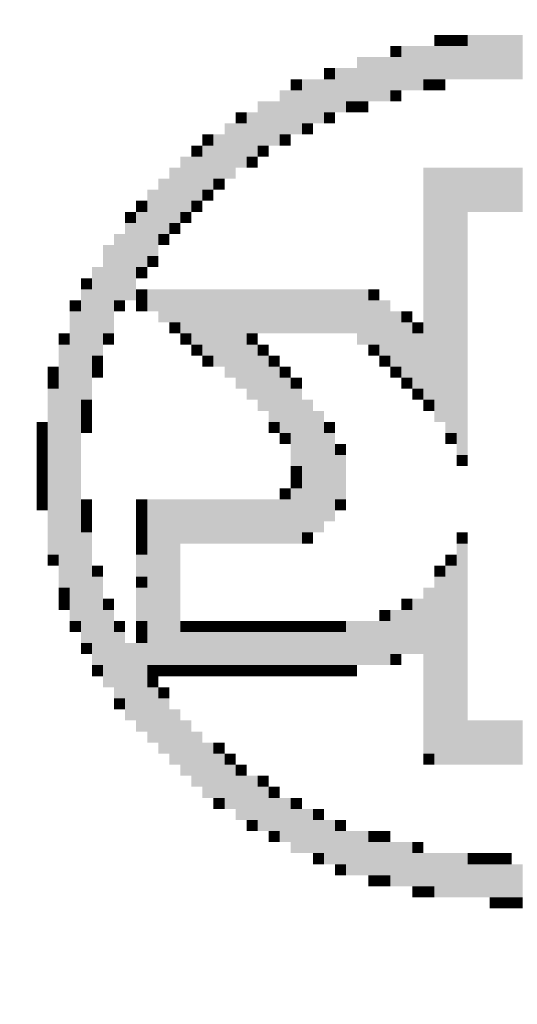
# Model space of a CAD drawing. Header units: metres. Extents: x -115250 to 1551995, y -140807 to 374743.
# Tile 9 of 205: x -49433 to -49389, y -97630 to -97544. Entities that reach past the tile are written whole.
import ezdxf
from ezdxf.enums import TextEntityAlignment as Align

# ---------------------------------------------------------------- set-up
doc = ezdxf.new("R2010")
doc.units = ezdxf.units.M
doc.header["$LTSCALE"] = 100
doc.layers.add('030-PBR popis', color=12, linetype='Continuous', lineweight=9)
doc.styles.add('ISOCPEUB_10', font='isocpeur.ttf')
doc.styles.add('ISOCPEUR', font='isocpeur.ttf')
doc.styles.add('ISOCPEUR_10', font='isocpeur.ttf')

# ---------------------------------------------------------------- blocks, each defined once
blk = doc.blocks.new('KIMBER_1')
at = {"color": 7}
for points in [[(-0.01234, 0.06447), (-0.01234, 0.06291), (-0.01389, 0.06447), (-0.01389, 0.06291)], [(-0.01078, 0.06447), (-0.01078, 0.06291), (-0.01234, 0.06447), (-0.01234, 0.06291)], [(-0.00922, 0.06447), (-0.00922, 0.06291), (-0.01078, 0.06447), (-0.01078, 0.06291)], [(-0.00766, 0.06447), (-0.00766, 0.05823), (-0.00922, 0.06447), (-0.00922, 0.05823)], [(-0.0061, 0.06447), (-0.0061, 0.05823), (-0.00766, 0.06447), (-0.00766, 0.05823)], [(-0.00454, 0.06447), (-0.00454, 0.05823), (-0.0061, 0.06447), (-0.0061, 0.05823)], [(-0.00298, 0.06447), (-0.00298, 0.05823), (-0.00454, 0.06447), (-0.00454, 0.05823)], [(-0.00143, 0.06447), (-0.00143, 0.05823), (-0.00298, 0.06447), (-0.00298, 0.05823)], [(-0.01857, 0.06291), (-0.01857, 0.06135), (-0.02013, 0.06291), (-0.02013, 0.06135)], [(-0.01701, 0.06291), (-0.01701, 0.05667), (-0.01857, 0.06291), (-0.01857, 0.05667)], [(-0.01545, 0.06291), (-0.01545, 0.05667), (-0.01701, 0.06291), (-0.01701, 0.05667)], [(-0.01389, 0.06291), (-0.01389, 0.05823), (-0.01545, 0.06291), (-0.01545, 0.05823)], [(-0.01234, 0.06291), (-0.01234, 0.05823), (-0.01389, 0.06291), (-0.01389, 0.05823)], [(-0.01078, 0.06291), (-0.01078, 0.05823), (-0.01234, 0.06291), (-0.01234, 0.05823)], [(-0.00922, 0.06291), (-0.00922, 0.05823), (-0.01078, 0.06291), (-0.01078, 0.05823)], [(-0.02324, 0.06135), (-0.02324, 0.05512), (-0.0248, 0.06135), (-0.0248, 0.05512)], [(-0.02169, 0.06135), (-0.02169, 0.05512), (-0.02324, 0.06135), (-0.02324, 0.05512)], [(-0.02013, 0.06135), (-0.02013, 0.05512), (-0.02169, 0.06135), (-0.02169, 0.05512)], [(-0.01857, 0.06135), (-0.01857, 0.05667), (-0.02013, 0.06135), (-0.02013, 0.05667)], [(-0.02792, 0.05979), (-0.02792, 0.05823), (-0.02948, 0.05979), (-0.02948, 0.05823)], [(-0.02636, 0.05979), (-0.02636, 0.05356), (-0.02792, 0.05979), (-0.02792, 0.05356)], [(-0.0248, 0.05979), (-0.0248, 0.05512), (-0.02636, 0.05979), (-0.02636, 0.05512)], [(-0.03259, 0.05823), (-0.03259, 0.05667), (-0.03415, 0.05823), (-0.03415, 0.05667)], [(-0.03104, 0.05823), (-0.03104, 0.052), (-0.03259, 0.05823), (-0.03259, 0.052)], [(-0.02948, 0.05823), (-0.02948, 0.052), (-0.03104, 0.05823), (-0.03104, 0.052)], [(-0.02792, 0.05823), (-0.02792, 0.05356), (-0.02948, 0.05823), (-0.02948, 0.05356)], [(-0.01389, 0.05823), (-0.01389, 0.05667), (-0.01545, 0.05823), (-0.01545, 0.05667)], [(-0.01234, 0.05823), (-0.01234, 0.05667), (-0.01389, 0.05823), (-0.01389, 0.05667)], [(-0.03415, 0.05667), (-0.03415, 0.05044), (-0.03571, 0.05667), (-0.03571, 0.05044)], [(-0.03259, 0.05667), (-0.03259, 0.05044), (-0.03415, 0.05667), (-0.03415, 0.05044)], [(-0.01857, 0.05667), (-0.01857, 0.05512), (-0.02013, 0.05667), (-0.02013, 0.05512)], [(-0.03727, 0.05512), (-0.03727, 0.04888), (-0.03883, 0.05512), (-0.03883, 0.04888)], [(-0.03571, 0.05512), (-0.03571, 0.04888), (-0.03727, 0.05512), (-0.03727, 0.04888)], [(-0.0248, 0.05512), (-0.0248, 0.05356), (-0.02636, 0.05512), (-0.02636, 0.05356)], [(-0.02324, 0.05512), (-0.02324, 0.05356), (-0.0248, 0.05512), (-0.0248, 0.05356)], [(-0.04039, 0.05356), (-0.04039, 0.052), (-0.04195, 0.05356), (-0.04195, 0.052)], [(-0.03883, 0.05356), (-0.03883, 0.04732), (-0.04039, 0.05356), (-0.04039, 0.04732)], [(-0.02792, 0.05356), (-0.02792, 0.052), (-0.02948, 0.05356), (-0.02948, 0.052)], [(-0.04195, 0.052), (-0.04195, 0.04421), (-0.0435, 0.052), (-0.0435, 0.04421)], [(-0.04039, 0.052), (-0.04039, 0.04577), (-0.04195, 0.052), (-0.04195, 0.04577)], [(-0.03104, 0.052), (-0.03104, 0.05044), (-0.03259, 0.052), (-0.03259, 0.05044)], [(-0.04506, 0.05044), (-0.04506, 0.04888), (-0.04662, 0.05044), (-0.04662, 0.04888)], [(-0.0435, 0.05044), (-0.0435, 0.04421), (-0.04506, 0.05044), (-0.04506, 0.04421)], [(-0.03415, 0.05044), (-0.03415, 0.04888), (-0.03571, 0.05044), (-0.03571, 0.04888)], [(-0.04662, 0.04888), (-0.04662, 0.04732), (-0.04818, 0.04888), (-0.04818, 0.04732)], [(-0.04506, 0.04888), (-0.04506, 0.04265), (-0.04662, 0.04888), (-0.04662, 0.04265)], [(-0.03727, 0.04888), (-0.03727, 0.04732), (-0.03883, 0.04888), (-0.03883, 0.04732)], [(-0.04818, 0.04732), (-0.04818, 0.03953), (-0.04974, 0.04732), (-0.04974, 0.03953)], [(-0.04662, 0.04732), (-0.04662, 0.04109), (-0.04818, 0.04732), (-0.04818, 0.04109)], [(-0.03883, 0.04732), (-0.03883, 0.04577), (-0.04039, 0.04732), (-0.04039, 0.04577)], [(-0.04974, 0.04577), (-0.04974, 0.03797), (-0.0513, 0.04577), (-0.0513, 0.03797)], [(-0.01389, 0.04577), (-0.01389, 0.01304), (-0.01545, 0.04577), (-0.01545, 0.01304)], [(-0.01234, 0.04577), (-0.01234, 0.00992), (-0.01389, 0.04577), (-0.01389, 0.00992)], [(-0.01078, 0.04577), (-0.01078, 0.00836), (-0.01234, 0.04577), (-0.01234, 0.00836)], [(-0.00922, 0.04577), (-0.00922, 0.00525), (-0.01078, 0.04577), (-0.01078, 0.00525)], [(-0.00766, 0.04577), (-0.00766, 0.03953), (-0.00922, 0.04577), (-0.00922, 0.03953)], [(-0.0061, 0.04577), (-0.0061, 0.03953), (-0.00766, 0.04577), (-0.00766, 0.03953)], [(-0.00454, 0.04577), (-0.00454, 0.03953), (-0.0061, 0.04577), (-0.0061, 0.03953)], [(-0.00298, 0.04577), (-0.00298, 0.03953), (-0.00454, 0.04577), (-0.00454, 0.03953)], [(-0.00143, 0.04577), (-0.00143, 0.03953), (-0.00298, 0.04577), (-0.00298, 0.03953)], [(-0.0513, 0.04421), (-0.0513, 0.03641), (-0.05285, 0.04421), (-0.05285, 0.03641)], [(-0.0435, 0.04421), (-0.0435, 0.04265), (-0.04506, 0.04421), (-0.04506, 0.04265)], [(-0.05285, 0.04265), (-0.05285, 0.0333), (-0.05441, 0.04265), (-0.05441, 0.0333)], [(-0.04506, 0.04265), (-0.04506, 0.04109), (-0.04662, 0.04265), (-0.04662, 0.04109)], [(-0.05441, 0.04109), (-0.05441, 0.03953), (-0.05597, 0.04109), (-0.05597, 0.03953)], [(-0.04662, 0.04109), (-0.04662, 0.03953), (-0.04818, 0.04109), (-0.04818, 0.03953)], [(-0.05597, 0.03953), (-0.05597, 0.03797), (-0.05753, 0.03953), (-0.05753, 0.03797)], [(-0.05441, 0.03953), (-0.05441, 0.03174), (-0.05597, 0.03953), (-0.05597, 0.03174)], [(-0.04818, 0.03953), (-0.04818, 0.03797), (-0.04974, 0.03953), (-0.04974, 0.03797)], [(-0.05597, 0.03797), (-0.05597, 0.02706), (-0.05753, 0.03797), (-0.05753, 0.02706)], [(-0.04974, 0.03797), (-0.04974, 0.03641), (-0.0513, 0.03797), (-0.0513, 0.03641)], [(-0.05753, 0.03641), (-0.05753, 0.02706), (-0.05909, 0.03641), (-0.05909, 0.02706)], [(-0.0513, 0.03641), (-0.0513, 0.03486), (-0.05285, 0.03641), (-0.05285, 0.03486)], [(-0.05909, 0.03486), (-0.05909, 0.02239), (-0.06065, 0.03486), (-0.06065, 0.02239)], [(-0.05285, 0.0333), (-0.05285, 0.03174), (-0.05441, 0.0333), (-0.05441, 0.03174)], [(-0.06065, 0.03174), (-0.06065, 0.01927), (-0.06221, 0.03174), (-0.06221, 0.01927)], [(-0.05441, 0.03174), (-0.05441, 0.03018), (-0.05597, 0.03174), (-0.05597, 0.03018)], [(-0.06221, 0.03018), (-0.06221, 0.02862), (-0.06376, 0.03018), (-0.06376, 0.02862)], [(-0.06221, 0.02862), (-0.06221, 0.01304), (-0.06376, 0.02862), (-0.06376, 0.01304)], [(-0.05441, 0.02862), (-0.05441, 0.02706), (-0.05597, 0.02862), (-0.05597, 0.02706)], [(-0.05285, 0.02862), (-0.05285, 0.02551), (-0.05441, 0.02862), (-0.05441, 0.02551)], [(-0.0513, 0.02862), (-0.0513, 0.02395), (-0.05285, 0.02862), (-0.05285, 0.02395)], [(-0.04974, 0.02862), (-0.04974, 0.02395), (-0.0513, 0.02862), (-0.0513, 0.02395)], [(-0.04818, 0.02862), (-0.04818, 0.02239), (-0.04974, 0.02862), (-0.04974, 0.02239)], [(-0.04662, 0.02862), (-0.04662, 0.02083), (-0.04818, 0.02862), (-0.04818, 0.02083)], [(-0.04506, 0.02862), (-0.04506, 0.01927), (-0.04662, 0.02862), (-0.04662, 0.01927)], [(-0.0435, 0.02862), (-0.0435, 0.01771), (-0.04506, 0.02862), (-0.04506, 0.01771)], [(-0.04195, 0.02862), (-0.04195, 0.01615), (-0.0435, 0.02862), (-0.0435, 0.01615)], [(-0.04039, 0.02862), (-0.04039, 0.0146), (-0.04195, 0.02862), (-0.04195, 0.0146)], [(-0.03883, 0.02862), (-0.03883, 0.02239), (-0.04039, 0.02862), (-0.04039, 0.02239)], [(-0.03727, 0.02862), (-0.03727, 0.02239), (-0.03883, 0.02862), (-0.03883, 0.02239)], [(-0.03571, 0.02862), (-0.03571, 0.02239), (-0.03727, 0.02862), (-0.03727, 0.02239)], [(-0.03415, 0.02862), (-0.03415, 0.02239), (-0.03571, 0.02862), (-0.03571, 0.02239)], [(-0.03259, 0.02862), (-0.03259, 0.02239), (-0.03415, 0.02862), (-0.03415, 0.02239)], [(-0.03104, 0.02862), (-0.03104, 0.02239), (-0.03259, 0.02862), (-0.03259, 0.02239)], [(-0.02948, 0.02862), (-0.02948, 0.02239), (-0.03104, 0.02862), (-0.03104, 0.02239)], [(-0.02792, 0.02862), (-0.02792, 0.02239), (-0.02948, 0.02862), (-0.02948, 0.02239)], [(-0.02636, 0.02862), (-0.02636, 0.02239), (-0.02792, 0.02862), (-0.02792, 0.02239)], [(-0.0248, 0.02862), (-0.0248, 0.02239), (-0.02636, 0.02862), (-0.02636, 0.02239)], [(-0.02324, 0.02862), (-0.02324, 0.02083), (-0.0248, 0.02862), (-0.0248, 0.02083)], [(-0.02169, 0.02862), (-0.02169, 0.02706), (-0.02324, 0.02862), (-0.02324, 0.02706)], [(-0.06376, 0.02706), (-0.06376, 0.02551), (-0.06532, 0.02706), (-0.06532, 0.02551)], [(-0.05753, 0.02706), (-0.05753, 0.02551), (-0.05909, 0.02706), (-0.05909, 0.02551)], [(-0.05441, 0.02706), (-0.05441, 0.02551), (-0.05597, 0.02706), (-0.05597, 0.02551)], [(-0.02169, 0.02706), (-0.02169, 0.02083), (-0.02324, 0.02706), (-0.02324, 0.02083)], [(-0.02013, 0.02706), (-0.02013, 0.01927), (-0.02169, 0.02706), (-0.02169, 0.01927)], [(-0.06376, 0.02551), (-0.06376, -0.01813), (-0.06532, 0.02551), (-0.06532, -0.01813)], [(-0.01857, 0.02551), (-0.01857, 0.01771), (-0.02013, 0.02551), (-0.02013, 0.01771)], [(-0.01701, 0.02551), (-0.01701, 0.02395), (-0.01857, 0.02551), (-0.01857, 0.02395)], [(-0.04974, 0.02395), (-0.04974, 0.02239), (-0.0513, 0.02395), (-0.0513, 0.02239)], [(-0.01701, 0.02395), (-0.01701, 0.01615), (-0.01857, 0.02395), (-0.01857, 0.01615)], [(-0.01545, 0.02395), (-0.01545, 0.02239), (-0.01701, 0.02395), (-0.01701, 0.02239)], [(-0.06532, 0.02239), (-0.06532, 0.02083), (-0.06688, 0.02239), (-0.06688, 0.02083)], [(-0.05909, 0.02239), (-0.05909, 0.02083), (-0.06065, 0.02239), (-0.06065, 0.02083)], [(-0.04818, 0.02239), (-0.04818, 0.02083), (-0.04974, 0.02239), (-0.04974, 0.02083)], [(-0.03883, 0.02239), (-0.03883, 0.02083), (-0.04039, 0.02239), (-0.04039, 0.02083)], [(-0.01545, 0.02239), (-0.01545, 0.0146), (-0.01701, 0.02239), (-0.01701, 0.0146)], [(-0.06532, 0.02083), (-0.06532, -0.01346), (-0.06688, 0.02083), (-0.06688, -0.01346)], [(-0.04662, 0.02083), (-0.04662, 0.01927), (-0.04818, 0.02083), (-0.04818, 0.01927)], [(-0.03883, 0.02083), (-0.03883, 0.01304), (-0.04039, 0.02083), (-0.04039, 0.01304)], [(-0.03727, 0.02083), (-0.03727, 0.01927), (-0.03883, 0.02083), (-0.03883, 0.01927)], [(-0.02169, 0.02083), (-0.02169, 0.01927), (-0.02324, 0.02083), (-0.02324, 0.01927)], [(-0.06065, 0.01927), (-0.06065, 0.01771), (-0.06221, 0.01927), (-0.06221, 0.01771)], [(-0.04506, 0.01927), (-0.04506, 0.01771), (-0.04662, 0.01927), (-0.04662, 0.01771)], [(-0.03727, 0.01927), (-0.03727, 0.01148), (-0.03883, 0.01927), (-0.03883, 0.01148)], [(-0.03571, 0.01927), (-0.03571, 0.01771), (-0.03727, 0.01927), (-0.03727, 0.01771)], [(-0.02013, 0.01927), (-0.02013, 0.01771), (-0.02169, 0.01927), (-0.02169, 0.01771)], [(-0.06688, 0.01771), (-0.06688, 0.01615), (-0.06844, 0.01771), (-0.06844, 0.01615)], [(-0.06065, 0.01771), (-0.06065, 0.01615), (-0.06221, 0.01771), (-0.06221, 0.01615)], [(-0.03571, 0.01771), (-0.03571, 0.00992), (-0.03727, 0.01771), (-0.03727, 0.00992)], [(-0.03415, 0.01771), (-0.03415, 0.01615), (-0.03571, 0.01771), (-0.03571, 0.01615)], [(-0.01857, 0.01771), (-0.01857, 0.01615), (-0.02013, 0.01771), (-0.02013, 0.01615)], [(-0.06688, 0.01615), (-0.06688, 0.0146), (-0.06844, 0.01615), (-0.06844, 0.0146)], [(-0.03415, 0.01615), (-0.03415, 0.00836), (-0.03571, 0.01615), (-0.03571, 0.00836)], [(-0.03259, 0.01615), (-0.03259, 0.0146), (-0.03415, 0.01615), (-0.03415, 0.0146)], [(-0.01701, 0.01615), (-0.01701, 0.0146), (-0.01857, 0.01615), (-0.01857, 0.0146)], [(-0.06688, 0.0146), (-0.06688, -0.00878), (-0.06844, 0.0146), (-0.06844, -0.00878)], [(-0.03259, 0.0146), (-0.03259, 0.00369), (-0.03415, 0.0146), (-0.03415, 0.00369)], [(-0.01545, 0.0146), (-0.01545, 0.01304), (-0.01701, 0.0146), (-0.01701, 0.01304)], [(-0.06221, 0.01304), (-0.06221, 0.01148), (-0.06376, 0.01304), (-0.06376, 0.01148)], [(-0.03104, 0.01304), (-0.03104, -0.00566), (-0.03259, 0.01304), (-0.03259, -0.00566)], [(-0.01389, 0.01304), (-0.01389, 0.01148), (-0.01545, 0.01304), (-0.01545, 0.01148)], [(-0.06221, 0.01148), (-0.06221, 0.00992), (-0.06376, 0.01148), (-0.06376, 0.00992)], [(-0.02948, 0.01148), (-0.02948, -0.00566), (-0.03104, 0.01148), (-0.03104, -0.00566)], [(-0.06844, 0.00992), (-0.06844, 0.00836), (-0.07, 0.00992), (-0.07, 0.00836)], [(-0.06221, 0.00992), (-0.06221, 0.00836), (-0.06376, 0.00992), (-0.06376, 0.00836)], [(-0.03571, 0.00992), (-0.03571, 0.00836), (-0.03727, 0.00992), (-0.03727, 0.00836)], [(-0.02792, 0.00992), (-0.02792, 0.00836), (-0.02948, 0.00992), (-0.02948, 0.00836)], [(-0.06844, 0.00836), (-0.06844, 0.0068), (-0.07, 0.00836), (-0.07, 0.0068)], [(-0.03415, 0.00836), (-0.03415, 0.0068), (-0.03571, 0.00836), (-0.03571, 0.0068)], [(-0.02792, 0.00836), (-0.02792, -0.0041), (-0.02948, 0.00836), (-0.02948, -0.0041)], [(-0.01078, 0.00836), (-0.01078, 0.0068), (-0.01234, 0.00836), (-0.01234, 0.0068)], [(-0.06844, 0.0068), (-0.06844, 0.00525), (-0.07, 0.0068), (-0.07, 0.00525)], [(-0.02636, 0.0068), (-0.02636, 0.00525), (-0.02792, 0.0068), (-0.02792, 0.00525)], [(-0.06844, 0.00525), (-0.06844, 0.00369), (-0.07, 0.00525), (-0.07, 0.00369)], [(-0.02636, 0.00525), (-0.02636, -0.00099), (-0.02792, 0.00525), (-0.02792, -0.00099)], [(-0.00922, 0.00525), (-0.00922, 0.00369), (-0.01078, 0.00525), (-0.01078, 0.00369)], [(-0.06844, 0.00369), (-0.06844, 0.00213), (-0.07, 0.00369), (-0.07, 0.00213)], [(-0.03259, 0.00369), (-0.03259, 0.00213), (-0.03415, 0.00369), (-0.03415, 0.00213)], [(-0.06844, 0.00213), (-0.06844, 0.00057), (-0.07, 0.00213), (-0.07, 0.00057)], [(-0.03259, 0.00213), (-0.03259, 0.00057), (-0.03415, 0.00213), (-0.03415, 0.00057)], [(-0.06844, 0.00057), (-0.06844, -0.00099), (-0.07, 0.00057), (-0.07, -0.00099)], [(-0.03415, 0.00057), (-0.03415, -0.00099), (-0.03571, 0.00057), (-0.03571, -0.00099)], [(-0.03259, 0.00057), (-0.03259, -0.00722), (-0.03415, 0.00057), (-0.03415, -0.00722)], [(-0.06844, -0.00099), (-0.06844, -0.00255), (-0.07, -0.00099), (-0.07, -0.00255)], [(-0.06221, -0.00099), (-0.06221, -0.00255), (-0.06376, -0.00099), (-0.06376, -0.00255)], [(-0.05441, -0.00099), (-0.05441, -0.00255), (-0.05597, -0.00099), (-0.05597, -0.00255)], [(-0.05285, -0.00099), (-0.05285, -0.02436), (-0.05441, -0.00099), (-0.05441, -0.02436)], [(-0.0513, -0.00099), (-0.0513, -0.02436), (-0.05285, -0.00099), (-0.05285, -0.02436)], [(-0.04974, -0.00099), (-0.04974, -0.02436), (-0.0513, -0.00099), (-0.0513, -0.02436)], [(-0.04818, -0.00099), (-0.04818, -0.00722), (-0.04974, -0.00099), (-0.04974, -0.00722)], [(-0.04662, -0.00099), (-0.04662, -0.00722), (-0.04818, -0.00099), (-0.04818, -0.00722)], [(-0.04506, -0.00099), (-0.04506, -0.00722), (-0.04662, -0.00099), (-0.04662, -0.00722)], [(-0.0435, -0.00099), (-0.0435, -0.00722), (-0.04506, -0.00099), (-0.04506, -0.00722)], [(-0.04195, -0.00099), (-0.04195, -0.00722), (-0.0435, -0.00099), (-0.0435, -0.00722)], [(-0.04039, -0.00099), (-0.04039, -0.00722), (-0.04195, -0.00099), (-0.04195, -0.00722)], [(-0.03883, -0.00099), (-0.03883, -0.00722), (-0.04039, -0.00099), (-0.04039, -0.00722)], [(-0.03727, -0.00099), (-0.03727, -0.00722), (-0.03883, -0.00099), (-0.03883, -0.00722)], [(-0.03571, -0.00099), (-0.03571, -0.00722), (-0.03727, -0.00099), (-0.03727, -0.00722)], [(-0.03415, -0.00099), (-0.03415, -0.00722), (-0.03571, -0.00099), (-0.03571, -0.00722)], [(-0.02636, -0.00099), (-0.02636, -0.00255), (-0.02792, -0.00099), (-0.02792, -0.00255)], [(-0.06221, -0.00255), (-0.06221, -0.0041), (-0.06376, -0.00255), (-0.06376, -0.0041)], [(-0.05441, -0.00255), (-0.05441, -0.0041), (-0.05597, -0.00255), (-0.05597, -0.0041)], [(-0.06221, -0.0041), (-0.06221, -0.00566), (-0.06376, -0.0041), (-0.06376, -0.00566)], [(-0.05441, -0.0041), (-0.05441, -0.00566), (-0.05597, -0.0041), (-0.05597, -0.00566)], [(-0.06221, -0.00566), (-0.06221, -0.02125), (-0.06376, -0.00566), (-0.06376, -0.02125)], [(-0.05441, -0.00566), (-0.05441, -0.00722), (-0.05597, -0.00566), (-0.05597, -0.00722)], [(-0.03104, -0.00566), (-0.03104, -0.00722), (-0.03259, -0.00566), (-0.03259, -0.00722)], [(-0.00922, -0.00566), (-0.00922, -0.00722), (-0.01078, -0.00566), (-0.01078, -0.00722)], [(-0.05441, -0.00722), (-0.05441, -0.00878), (-0.05597, -0.00722), (-0.05597, -0.00878)], [(-0.00922, -0.00722), (-0.00922, -0.03839), (-0.01078, -0.00722), (-0.01078, -0.03839)], [(-0.06688, -0.00878), (-0.06688, -0.01034), (-0.06844, -0.00878), (-0.06844, -0.01034)], [(-0.05441, -0.00878), (-0.05441, -0.0119), (-0.05597, -0.00878), (-0.05597, -0.0119)], [(-0.01078, -0.00878), (-0.01078, -0.01034), (-0.01234, -0.00878), (-0.01234, -0.01034)], [(-0.06065, -0.01034), (-0.06065, -0.0119), (-0.06221, -0.01034), (-0.06221, -0.0119)], [(-0.01234, -0.01034), (-0.01234, -0.0119), (-0.01389, -0.01034), (-0.01389, -0.0119)], [(-0.01078, -0.01034), (-0.01078, -0.03839), (-0.01234, -0.01034), (-0.01234, -0.03839)], [(-0.06065, -0.0119), (-0.06065, -0.02436), (-0.06221, -0.0119), (-0.06221, -0.02436)], [(-0.05441, -0.0119), (-0.05441, -0.01346), (-0.05597, -0.0119), (-0.05597, -0.01346)], [(-0.01234, -0.0119), (-0.01234, -0.03839), (-0.01389, -0.0119), (-0.01389, -0.03839)], [(-0.06532, -0.01346), (-0.06532, -0.01501), (-0.06688, -0.01346), (-0.06688, -0.01501)], [(-0.05441, -0.01346), (-0.05441, -0.01813), (-0.05597, -0.01346), (-0.05597, -0.01813)], [(-0.01389, -0.01346), (-0.01389, -0.03683), (-0.01545, -0.01346), (-0.01545, -0.03683)], [(-0.06532, -0.01501), (-0.06532, -0.01657), (-0.06688, -0.01501), (-0.06688, -0.01657)], [(-0.05909, -0.01501), (-0.05909, -0.01657), (-0.06065, -0.01501), (-0.06065, -0.01657)], [(-0.01701, -0.01501), (-0.01701, -0.01657), (-0.01857, -0.01501), (-0.01857, -0.01657)], [(-0.01545, -0.01501), (-0.01545, -0.02281), (-0.01701, -0.01501), (-0.01701, -0.02281)], [(-0.05909, -0.01657), (-0.05909, -0.02748), (-0.06065, -0.01657), (-0.06065, -0.02748)], [(-0.02013, -0.01657), (-0.02013, -0.01813), (-0.02169, -0.01657), (-0.02169, -0.01813)], [(-0.01857, -0.01657), (-0.01857, -0.02281), (-0.02013, -0.01657), (-0.02013, -0.02281)], [(-0.01701, -0.01657), (-0.01701, -0.02281), (-0.01857, -0.01657), (-0.01857, -0.02281)], [(-0.06376, -0.01813), (-0.06376, -0.01969), (-0.06532, -0.01813), (-0.06532, -0.01969)], [(-0.05753, -0.01813), (-0.05753, -0.01969), (-0.05909, -0.01813), (-0.05909, -0.01969)], [(-0.05441, -0.01813), (-0.05441, -0.01969), (-0.05597, -0.01813), (-0.05597, -0.01969)], [(-0.04818, -0.01813), (-0.04818, -0.01969), (-0.04974, -0.01813), (-0.04974, -0.01969)], [(-0.04662, -0.01813), (-0.04662, -0.01969), (-0.04818, -0.01813), (-0.04818, -0.01969)], [(-0.04506, -0.01813), (-0.04506, -0.01969), (-0.04662, -0.01813), (-0.04662, -0.01969)], [(-0.0435, -0.01813), (-0.0435, -0.01969), (-0.04506, -0.01813), (-0.04506, -0.01969)], [(-0.04195, -0.01813), (-0.04195, -0.01969), (-0.0435, -0.01813), (-0.0435, -0.01969)], [(-0.04039, -0.01813), (-0.04039, -0.01969), (-0.04195, -0.01813), (-0.04195, -0.01969)], [(-0.03883, -0.01813), (-0.03883, -0.01969), (-0.04039, -0.01813), (-0.04039, -0.01969)], [(-0.03727, -0.01813), (-0.03727, -0.01969), (-0.03883, -0.01813), (-0.03883, -0.01969)], [(-0.03571, -0.01813), (-0.03571, -0.01969), (-0.03727, -0.01813), (-0.03727, -0.01969)], [(-0.03415, -0.01813), (-0.03415, -0.01969), (-0.03571, -0.01813), (-0.03571, -0.01969)], [(-0.03259, -0.01813), (-0.03259, -0.01969), (-0.03415, -0.01813), (-0.03415, -0.01969)], [(-0.03104, -0.01813), (-0.03104, -0.01969), (-0.03259, -0.01813), (-0.03259, -0.01969)], [(-0.02948, -0.01813), (-0.02948, -0.01969), (-0.03104, -0.01813), (-0.03104, -0.01969)], [(-0.02792, -0.01813), (-0.02792, -0.01969), (-0.02948, -0.01813), (-0.02948, -0.01969)], [(-0.02636, -0.01813), (-0.02636, -0.01969), (-0.02792, -0.01813), (-0.02792, -0.01969)], [(-0.0248, -0.01813), (-0.0248, -0.02436), (-0.02636, -0.01813), (-0.02636, -0.02436)], [(-0.02324, -0.01813), (-0.02324, -0.02436), (-0.0248, -0.01813), (-0.0248, -0.02436)], [(-0.02169, -0.01813), (-0.02169, -0.02436), (-0.02324, -0.01813), (-0.02324, -0.02436)], [(-0.02013, -0.01813), (-0.02013, -0.02436), (-0.02169, -0.01813), (-0.02169, -0.02436)], [(-0.05753, -0.01969), (-0.05753, -0.02904), (-0.05909, -0.01969), (-0.05909, -0.02904)], [(-0.05441, -0.01969), (-0.05441, -0.02125), (-0.05597, -0.01969), (-0.05597, -0.02125)], [(-0.04818, -0.01969), (-0.04818, -0.02436), (-0.04974, -0.01969), (-0.04974, -0.02436)], [(-0.04662, -0.01969), (-0.04662, -0.02436), (-0.04818, -0.01969), (-0.04818, -0.02436)], [(-0.04506, -0.01969), (-0.04506, -0.02436), (-0.04662, -0.01969), (-0.04662, -0.02436)], [(-0.0435, -0.01969), (-0.0435, -0.02436), (-0.04506, -0.01969), (-0.04506, -0.02436)], [(-0.04195, -0.01969), (-0.04195, -0.02436), (-0.0435, -0.01969), (-0.0435, -0.02436)], [(-0.04039, -0.01969), (-0.04039, -0.02436), (-0.04195, -0.01969), (-0.04195, -0.02436)], [(-0.03883, -0.01969), (-0.03883, -0.02436), (-0.04039, -0.01969), (-0.04039, -0.02436)], [(-0.03727, -0.01969), (-0.03727, -0.02436), (-0.03883, -0.01969), (-0.03883, -0.02436)], [(-0.03571, -0.01969), (-0.03571, -0.02436), (-0.03727, -0.01969), (-0.03727, -0.02436)], [(-0.03415, -0.01969), (-0.03415, -0.02436), (-0.03571, -0.01969), (-0.03571, -0.02436)], [(-0.03259, -0.01969), (-0.03259, -0.02436), (-0.03415, -0.01969), (-0.03415, -0.02436)], [(-0.03104, -0.01969), (-0.03104, -0.02436), (-0.03259, -0.01969), (-0.03259, -0.02436)], [(-0.02948, -0.01969), (-0.02948, -0.02436), (-0.03104, -0.01969), (-0.03104, -0.02436)], [(-0.02792, -0.01969), (-0.02792, -0.02436), (-0.02948, -0.01969), (-0.02948, -0.02436)], [(-0.02636, -0.01969), (-0.02636, -0.02436), (-0.02792, -0.01969), (-0.02792, -0.02436)], [(-0.06221, -0.02125), (-0.06221, -0.02281), (-0.06376, -0.02125), (-0.06376, -0.02281)], [(-0.05597, -0.02125), (-0.05597, -0.03216), (-0.05753, -0.02125), (-0.05753, -0.03216)], [(-0.05441, -0.02125), (-0.05441, -0.03372), (-0.05597, -0.02125), (-0.05597, -0.03372)], [(-0.01857, -0.02281), (-0.01857, -0.02436), (-0.02013, -0.02281), (-0.02013, -0.02436)], [(-0.06065, -0.02436), (-0.06065, -0.02592), (-0.06221, -0.02436), (-0.06221, -0.02592)], [(-0.05285, -0.02436), (-0.05285, -0.02592), (-0.05441, -0.02436), (-0.05441, -0.02592)], [(-0.0513, -0.02436), (-0.0513, -0.02592), (-0.05285, -0.02436), (-0.05285, -0.02592)], [(-0.04974, -0.02436), (-0.04974, -0.02592), (-0.0513, -0.02436), (-0.0513, -0.02592)], [(-0.04818, -0.02436), (-0.04818, -0.02592), (-0.04974, -0.02436), (-0.04974, -0.02592)], [(-0.04662, -0.02436), (-0.04662, -0.02592), (-0.04818, -0.02436), (-0.04818, -0.02592)], [(-0.04506, -0.02436), (-0.04506, -0.02592), (-0.04662, -0.02436), (-0.04662, -0.02592)], [(-0.0435, -0.02436), (-0.0435, -0.02592), (-0.04506, -0.02436), (-0.04506, -0.02592)], [(-0.04195, -0.02436), (-0.04195, -0.02592), (-0.0435, -0.02436), (-0.0435, -0.02592)], [(-0.04039, -0.02436), (-0.04039, -0.02592), (-0.04195, -0.02436), (-0.04195, -0.02592)], [(-0.03883, -0.02436), (-0.03883, -0.02592), (-0.04039, -0.02436), (-0.04039, -0.02592)], [(-0.03727, -0.02436), (-0.03727, -0.02592), (-0.03883, -0.02436), (-0.03883, -0.02592)], [(-0.03571, -0.02436), (-0.03571, -0.02592), (-0.03727, -0.02436), (-0.03727, -0.02592)], [(-0.03415, -0.02436), (-0.03415, -0.02592), (-0.03571, -0.02436), (-0.03571, -0.02592)], [(-0.03259, -0.02436), (-0.03259, -0.02592), (-0.03415, -0.02436), (-0.03415, -0.02592)], [(-0.03104, -0.02436), (-0.03104, -0.02592), (-0.03259, -0.02436), (-0.03259, -0.02592)], [(-0.02948, -0.02436), (-0.02948, -0.02592), (-0.03104, -0.02436), (-0.03104, -0.02592)], [(-0.02792, -0.02436), (-0.02792, -0.02592), (-0.02948, -0.02436), (-0.02948, -0.02592)], [(-0.02636, -0.02436), (-0.02636, -0.02592), (-0.02792, -0.02436), (-0.02792, -0.02592)], [(-0.0248, -0.02436), (-0.0248, -0.02592), (-0.02636, -0.02436), (-0.02636, -0.02592)], [(-0.05285, -0.02592), (-0.05285, -0.02748), (-0.05441, -0.02592), (-0.05441, -0.02748)], [(-0.05285, -0.02748), (-0.05285, -0.03527), (-0.05441, -0.02748), (-0.05441, -0.03527)], [(-0.0513, -0.02748), (-0.0513, -0.02904), (-0.05285, -0.02748), (-0.05285, -0.02904)], [(-0.05753, -0.02904), (-0.05753, -0.0306), (-0.05909, -0.02904), (-0.05909, -0.0306)], [(-0.0513, -0.02904), (-0.0513, -0.03683), (-0.05285, -0.02904), (-0.05285, -0.03683)], [(-0.04974, -0.0306), (-0.04974, -0.03839), (-0.0513, -0.0306), (-0.0513, -0.03839)], [(-0.04818, -0.03216), (-0.04818, -0.03995), (-0.04974, -0.03216), (-0.04974, -0.03995)], [(-0.00766, -0.03216), (-0.00766, -0.03839), (-0.00922, -0.03216), (-0.00922, -0.03839)], [(-0.0061, -0.03216), (-0.0061, -0.03839), (-0.00766, -0.03216), (-0.00766, -0.03839)], [(-0.00454, -0.03216), (-0.00454, -0.03839), (-0.0061, -0.03216), (-0.0061, -0.03839)], [(-0.00298, -0.03216), (-0.00298, -0.03839), (-0.00454, -0.03216), (-0.00454, -0.03839)], [(-0.00143, -0.03216), (-0.00143, -0.03839), (-0.00298, -0.03216), (-0.00298, -0.03839)], [(-0.04662, -0.03372), (-0.04662, -0.04151), (-0.04818, -0.03372), (-0.04818, -0.04151)], [(-0.04506, -0.03527), (-0.04506, -0.04307), (-0.04662, -0.03527), (-0.04662, -0.04307)], [(-0.0435, -0.03527), (-0.0435, -0.03683), (-0.04506, -0.03527), (-0.04506, -0.03683)], [(-0.0435, -0.03683), (-0.0435, -0.04307), (-0.04506, -0.03683), (-0.04506, -0.04307)], [(-0.04195, -0.03683), (-0.04195, -0.03839), (-0.0435, -0.03683), (-0.0435, -0.03839)], [(-0.01389, -0.03683), (-0.01389, -0.03839), (-0.01545, -0.03683), (-0.01545, -0.03839)], [(-0.04195, -0.03839), (-0.04195, -0.04462), (-0.0435, -0.03839), (-0.0435, -0.04462)], [(-0.04039, -0.03839), (-0.04039, -0.03995), (-0.04195, -0.03839), (-0.04195, -0.03995)], [(-0.04039, -0.03995), (-0.04039, -0.04618), (-0.04195, -0.03995), (-0.04195, -0.04618)], [(-0.03883, -0.03995), (-0.03883, -0.04618), (-0.04039, -0.03995), (-0.04039, -0.04618)], [(-0.03727, -0.03995), (-0.03727, -0.04151), (-0.03883, -0.03995), (-0.03883, -0.04151)], [(-0.03727, -0.04151), (-0.03727, -0.04774), (-0.03883, -0.04151), (-0.03883, -0.04774)], [(-0.03571, -0.04151), (-0.03571, -0.04307), (-0.03727, -0.04151), (-0.03727, -0.04307)], [(-0.0435, -0.04307), (-0.0435, -0.04462), (-0.04506, -0.04307), (-0.04506, -0.04462)], [(-0.03571, -0.04307), (-0.03571, -0.04774), (-0.03727, -0.04307), (-0.03727, -0.04774)], [(-0.03415, -0.04307), (-0.03415, -0.0493), (-0.03571, -0.04307), (-0.03571, -0.0493)], [(-0.03259, -0.04307), (-0.03259, -0.04462), (-0.03415, -0.04307), (-0.03415, -0.04462)], [(-0.03259, -0.04462), (-0.03259, -0.05086), (-0.03415, -0.04462), (-0.03415, -0.05086)], [(-0.03104, -0.04462), (-0.03104, -0.05086), (-0.03259, -0.04462), (-0.03259, -0.05086)], [(-0.02948, -0.04462), (-0.02948, -0.04618), (-0.03104, -0.04462), (-0.03104, -0.04618)], [(-0.03883, -0.04618), (-0.03883, -0.04774), (-0.04039, -0.04618), (-0.04039, -0.04774)], [(-0.02948, -0.04618), (-0.02948, -0.05086), (-0.03104, -0.04618), (-0.03104, -0.05086)], [(-0.02792, -0.04618), (-0.02792, -0.05242), (-0.02948, -0.04618), (-0.02948, -0.05242)], [(-0.02636, -0.04618), (-0.02636, -0.04774), (-0.02792, -0.04618), (-0.02792, -0.04774)], [(-0.03571, -0.04774), (-0.03571, -0.0493), (-0.03727, -0.04774), (-0.03727, -0.0493)], [(-0.02636, -0.04774), (-0.02636, -0.05242), (-0.02792, -0.04774), (-0.02792, -0.05242)], [(-0.0248, -0.04774), (-0.0248, -0.05398), (-0.02636, -0.04774), (-0.02636, -0.05398)], [(-0.02324, -0.04774), (-0.02324, -0.05398), (-0.0248, -0.04774), (-0.0248, -0.05398)], [(-0.02169, -0.04774), (-0.02169, -0.0493), (-0.02324, -0.04774), (-0.02324, -0.0493)], [(-0.02013, -0.04774), (-0.02013, -0.0493), (-0.02169, -0.04774), (-0.02169, -0.0493)], [(-0.02169, -0.0493), (-0.02169, -0.05398), (-0.02324, -0.0493), (-0.02324, -0.05398)], [(-0.02013, -0.0493), (-0.02013, -0.05398), (-0.02169, -0.0493), (-0.02169, -0.05398)], [(-0.01857, -0.0493), (-0.01857, -0.05553), (-0.02013, -0.0493), (-0.02013, -0.05553)], [(-0.01701, -0.0493), (-0.01701, -0.05553), (-0.01857, -0.0493), (-0.01857, -0.05553)], [(-0.01545, -0.0493), (-0.01545, -0.05086), (-0.01701, -0.0493), (-0.01701, -0.05086)], [(-0.02948, -0.05086), (-0.02948, -0.05242), (-0.03104, -0.05086), (-0.03104, -0.05242)], [(-0.01545, -0.05086), (-0.01545, -0.05553), (-0.01701, -0.05086), (-0.01701, -0.05553)], [(-0.01389, -0.05086), (-0.01389, -0.05553), (-0.01545, -0.05086), (-0.01545, -0.05553)], [(-0.01234, -0.05086), (-0.01234, -0.05709), (-0.01389, -0.05086), (-0.01389, -0.05709)], [(-0.01078, -0.05086), (-0.01078, -0.05709), (-0.01234, -0.05086), (-0.01234, -0.05709)], [(-0.00922, -0.05086), (-0.00922, -0.05709), (-0.01078, -0.05086), (-0.01078, -0.05709)], [(-0.00766, -0.05086), (-0.00766, -0.05242), (-0.00922, -0.05086), (-0.00922, -0.05242)], [(-0.0061, -0.05086), (-0.0061, -0.05242), (-0.00766, -0.05086), (-0.00766, -0.05242)], [(-0.00454, -0.05086), (-0.00454, -0.05242), (-0.0061, -0.05086), (-0.0061, -0.05242)], [(-0.00298, -0.05086), (-0.00298, -0.05242), (-0.00454, -0.05086), (-0.00454, -0.05242)], [(-0.02636, -0.05242), (-0.02636, -0.05398), (-0.02792, -0.05242), (-0.02792, -0.05398)], [(-0.00766, -0.05242), (-0.00766, -0.05709), (-0.00922, -0.05242), (-0.00922, -0.05709)], [(-0.0061, -0.05242), (-0.0061, -0.05709), (-0.00766, -0.05242), (-0.00766, -0.05709)], [(-0.00454, -0.05242), (-0.00454, -0.05709), (-0.0061, -0.05242), (-0.0061, -0.05709)], [(-0.00298, -0.05242), (-0.00298, -0.05709), (-0.00454, -0.05242), (-0.00454, -0.05709)], [(-0.00143, -0.05242), (-0.00143, -0.05709), (-0.00298, -0.05242), (-0.00298, -0.05709)], [(-0.02169, -0.05398), (-0.02169, -0.05553), (-0.02324, -0.05398), (-0.02324, -0.05553)], [(-0.02013, -0.05398), (-0.02013, -0.05553), (-0.02169, -0.05398), (-0.02169, -0.05553)], [(-0.01545, -0.05553), (-0.01545, -0.05709), (-0.01701, -0.05553), (-0.01701, -0.05709)], [(-0.01389, -0.05553), (-0.01389, -0.05709), (-0.01545, -0.05553), (-0.01545, -0.05709)], [(-0.00454, -0.05709), (-0.00454, -0.05865), (-0.0061, -0.05709), (-0.0061, -0.05865)], [(-0.00298, -0.05709), (-0.00298, -0.05865), (-0.00454, -0.05709), (-0.00454, -0.05865)], [(-0.00143, -0.05709), (-0.00143, -0.05865), (-0.00298, -0.05709), (-0.00298, -0.05865)]]:
    blk.add_solid(points, dxfattribs=at)
blk = doc.blocks.new('RAZITKO-KCC')
at = {"xscale": 62.28062766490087, "yscale": 62.28062767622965, "zscale": 62.28062766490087}
blk.add_blockref('KIMBER_1', (-130.9646, 93.4881), dxfattribs=at)
at = {"color": 3}
for tag, p, height, style in [('INVESTOR_jméno', (-130.1805, 85.9735), 2.5, 'ISOCPEUR_10'), ('INVESTOR_ulice', (-130.1805, 82.2943), 2.5, 'ISOCPEUR_10'), ('INVESTOR_město', (-130.1805, 78.6297), 2.5, 'ISOCPEUR_10'), ('HLAVNÍ_INŽENÝR_PROJEKTU', (-69, 69), 2.5, 'ISOCPEUR_10'), ('PROFESE', (-139, 69), 2.5, 'ISOCPEUR_10'), ('ZODPOVĚDNÝ_PROJEKTANT_PROFESE', (-69, 60), 2.5, 'ISOCPEUR_10'), ('ZPRACOVATEL_PROFESE_jméno', (-139, 60), 2.5, 'ISOCPEUR_10'), ('ZPRACOVATEL_PROFESE_ulice', (-139, 55.5), 2.5, 'ISOCPEUR_10'), ('ZPRACOVATEL_PROFESE_město', (-139, 51), 2.5, 'ISOCPEUR_10'), ('VYPRACOVAL', (-69, 51), 2.5, 'ISOCPEUR_10'), ('ARCHIV', (-19, 31), 2.5, 'ISOCPEUR_10'), ('MISTO_STAVBY', (-139, 22), 2.5, 'ISOCPEUR_10'), ('MĚŘÍTKO', (-48.5, 13), 2.5, 'ISOCPEUR_10'), ('FORMÁT', (-30.5, 13), 2.5, 'ISOCPEUR_10'), ('STUPEŇ_DOKUMENTACE', (-139, 13), 2, 'ISOCPEUR_10'), ('DATUM', (-69, 13), 2.5, 'ISOCPEUR_10'), ('OBJEKT', (-69, 2.5), 3.5, 'ISOCPEUB_10')]:
    blk.add_attdef(tag, p, '', height=height, dxfattribs=dict(at, style=style))
at = {"color": 3, "linetype": 'ByBlock', "style": 'ISOCPEUB_10'}
for tag, p in [('NÁZEV_STAVBY', (-139, 41)), ('OBSAH_PŘÍLOHY', (-139, 31))]:
    blk.add_attdef(tag, p, '', height=3.5, dxfattribs=at)
blk.add_attdef('Č_PŘÍLOHY-č_zakázky', text='', height=3.5, dxfattribs=at).set_placement((-122.5, 2.5), align=Align.RIGHT)
for tag, p in [('Č_PŘÍLOHY-stupeň_dokumentace', (-118.5, 2.5)), ('Č_PŘÍLOHY-část_dokumentace', (-111.5, 2.5)), ('Č_PŘÍLOHY-objekt', (-104.5, 2.5)), ('Č_PŘÍLOHY-profese', (-96, 2.5)), ('Č_PŘÍLOHY-výkres', (-86, 2.5)), ('Č_PŘÍLOHY-revize', (-76, 2.5))]:
    blk.add_attdef(tag, text='', height=3.5, dxfattribs=at).set_placement(p, align=Align.CENTER)
at = {"color": 3, "style": 'ISOCPEUR_10'}
blk.add_attdef('OBJEKT_UPŘESNĚNÍ', text='', height=2.5, dxfattribs=at).set_placement((-22, 2.5), align=Align.RIGHT)

msp = doc.modelspace()

# ---------------------------------------------------------------- block references
at = {"xscale": 10, "yscale": 10, "zscale": 10}
msp.add_blockref('RAZITKO-KCC', (-48078.188, -98520.339), dxfattribs=at)

# ---------------------------------------------------------------- texts
at = {"layer": '030-PBR popis', "color": 7, "linetype": 'ByBlock', "insert": (-51954.799, -33900), "char_height": 400, "attachment_point": 1, "line_spacing_factor": 1.8, "style": 'ISOCPEUR'}
msp.add_mtext_dynamic_manual_height_columns('{\\H2x;LEGENDA PO - PBŘ:}\\P\\pl4000;HRANICE POŽÁRNÍHO ÚSEKU\\PEPS SE SAMOČINNÝMI A TLAČÍTKOVÝMI HLÁSIČI VIZ. PROJEKT EPS\\PNOUZOVÉ OSVĚTLENÍ\\PPŘENOSNÉ HASICÍ PŘÍSTROJE (SPECIFIKACE DLE POŽÁRNÍ ZPRÁVY)\\PVNITŘNÍ POŽÁRNÍ HYDRANTOVÁ SKŘÍŇ (BÍLÁ; PHP, D 30 m, EPS)\\PVÝCHOD NA VOLNÉ PROSTRANSTVÍ\\PSMĚR ÚNIKU (DOPLNĚNÝ O POČET UNIKAJÍCÍCH OSOB) \\PAKUSTICKÉ POPLACHOVÉ ZAŘÍZENÍ\\POZNAČENÍ POŽÁRNÍHO ÚSEKU\\PNEJNIŽŠÍ POŽADOVANÁ POŽÁRNÍ ODOLNOST VODOROVNÉ KONSTRUKCE\\PNEJNIŽŠÍ POŽADOVANÁ POŽÁRNÍ ODOLNOST SVISLÉ KONSTRUKCE\\PNEJNIŽŠÍ POŽADOVANÁ POŽÁRNÍ ODOLNOST POŽÁRNÍHO UZÁVĚRU', width=26908.95432, gutter_width=2000, heights=[0], dxfattribs=at)

doc.saveas('drawing.dxf')
